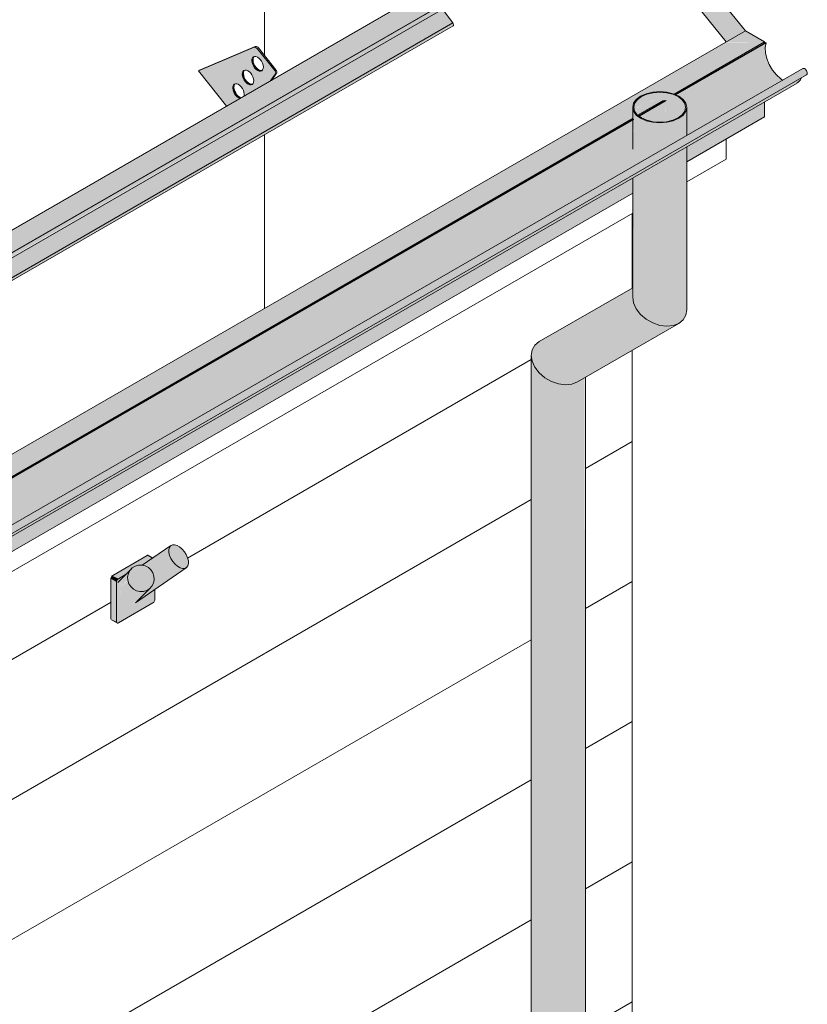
# Model space of a CAD drawing. Header units: centimetres. Extents: x 158 to 3412, y -108 to 53714.
# Tile 31 of 32: x 3219 to 3365, y 53150 to 53332. Entities that reach past the tile are written whole.
import ezdxf

# ---------------------------------------------------------------- set-up
doc = ezdxf.new("R2010")
doc.units = ezdxf.units.CM
for name, color, linetype, lineweight in [('A-GENM', 7, 'Continuous', 5), ('A-ROOF', 7, 'Continuous', 5), ('A-ROOF-OTLN', 7, 'Continuous', 5), ('A-ROOF-PATT', 7, 'Continuous', 5), ('A-WALL', 7, 'Continuous', 50), ('A-WALL-PATT', 7, 'Continuous', 5), ('P-PIPE', 7, 'Continuous', 5)]:
    doc.layers.add(name, color=color, linetype=linetype, lineweight=lineweight)

# ---------------------------------------------------------------- blocks, each defined once
blk = doc.blocks.new('Uchwyt na flagę - Typ 1-9009511-_3D_ Kopia 1 Kopia 1 Kopia 1')
at = {"layer": 'A-GENM', "true_color": 0x7f7f7f}
for points in [[(-797.79, 53228.92), (-793.9, 53231.6), (-794.67, 53232.64), (-795.06, 53233.78), (-795.01, 53234.52), (-794.96, 53234.7), (-795.01, 53234.82), (-799.88, 53231.37), (-799.01, 53231.05), (-798.57, 53230.7), (-798.18, 53230.22), (-797.9, 53229.62), (-797.8, 53229.16)], [(-792.51, 53230.8), (-791.87, 53230.93), (-791.77, 53230.99), (-791.55, 53231.29), (-791.45, 53232.09), (-791.55, 53232.6), (-791.84, 53233.35), (-792.61, 53234.39), (-793.55, 53235.06), (-794.32, 53235.18), (-794.41, 53235.17), (-794.74, 53235.01), (-795.01, 53234.52), (-795.07, 53234.28), (-794.96, 53233.39), (-794.67, 53232.64), (-793.9, 53231.6), (-792.96, 53230.93), (-792.57, 53230.82)], [(-804.38, 53228.9), (-802.86, 53229.86), (-801.76, 53230.93), (-801.29, 53231.22), (-800.37, 53231.41), (-799.87, 53231.51), (-798.55, 53232.37), (-798.15, 53232.65), (-799.07, 53233.19), (-805.44, 53229.51), (-804.73, 53229.11)], [(-798.15, 53232.65), (-798.03, 53232.73), (-799, 53233.22), (-798.98, 53233.14), (-798.73, 53232.99)], [(-804.15, 53227.09), (-802.65, 53228.74), (-802.59, 53229.66), (-802.48, 53230), (-802.26, 53230.43), (-803.88, 53228.53), (-804.13, 53227.3)], [(-800.41, 53226.53), (-799.48, 53226.63), (-799.14, 53226.74), (-798.62, 53227.05), (-798.13, 53227.65), (-797.83, 53228.43), (-797.79, 53228.92), (-797.9, 53229.62), (-798.21, 53230.27), (-798.65, 53230.77), (-799.25, 53231.17), (-799.81, 53231.36), (-800.37, 53231.41), (-800.85, 53231.35), (-801.32, 53231.21), (-801.84, 53230.88), (-802.26, 53230.43), (-802.62, 53229.51), (-802.68, 53229.24), (-802.52, 53228.22), (-802.26, 53227.7), (-801.76, 53227.13), (-801.33, 53226.84), (-801.03, 53226.68), (-800.47, 53226.54)], [(-801.19, 53224.53), (-799.77, 53225.46), (-792.1, 53230.82), (-792.51, 53230.8), (-792.96, 53230.93), (-793.9, 53231.6), (-797.79, 53228.92), (-797.83, 53228.43), (-797.96, 53227.98), (-798.2, 53227.52), (-800.56, 53225.12), (-801.01, 53224.67)], [(-804.73, 53220.94), (-804.73, 53228.29), (-805.79, 53228.9), (-805.79, 53221.55)], [(-804.73, 53228.29), (-804.63, 53228.64), (-804.47, 53228.95), (-805.53, 53229.45), (-805.78, 53229.01), (-805.69, 53228.84), (-804.75, 53228.3)], [(-804.38, 53220.74), (-797.96, 53224.5), (-797.66, 53225.12), (-797.66, 53226.92), (-801.67, 53224.28), (-802.28, 53224.24), (-802.92, 53224.47), (-803.36, 53224.84), (-803.69, 53225.31), (-804, 53226.08), (-804.13, 53226.83), (-804.12, 53227.43), (-804.04, 53227.98), (-803.63, 53228.99), (-803.45, 53229.24), (-803.36, 53229.49), (-804.38, 53228.9), (-804.73, 53228.29), (-804.73, 53220.94)], [(-802.11, 53224.2), (-801.3, 53224.47), (-800.95, 53224.73), (-798.62, 53227.05), (-799.48, 53226.63), (-800.21, 53226.53), (-800.47, 53226.54), (-801.33, 53226.84), (-801.84, 53227.2), (-802.33, 53227.8), (-802.52, 53228.22), (-802.71, 53228.53), (-804.15, 53227.09), (-803.94, 53225.86), (-803.63, 53225.19), (-803.25, 53224.72), (-802.92, 53224.47), (-802.45, 53224.27), (-802.15, 53224.21)], [(-804.68, 53220.76), (-804.73, 53220.94), (-805.78, 53221.45), (-805.74, 53221.38), (-804.72, 53220.78)]]:
    blk.add_hatch(color=8, dxfattribs=at).paths.add_polyline_path(points)
at = {"layer": 'A-GENM'}
for p, q in [((-794.68, 53235.05), (-800, 53231.38)), ((-805.44, 53229.51), (-799.07, 53233.19)), ((-799.5, 53231.72), (-799.97, 53231.44)), ((-798.01, 53232.75), (-798.82, 53233.21)), ((-801.99, 53230.74), (-804.51, 53228.22)), ((-801.22, 53224.46), (-791.84, 53230.94)), ((-805.79, 53221.55), (-805.79, 53228.9)), ((-804.73, 53228.29), (-804.73, 53220.94)), ((-803.07, 53229.66), (-804.38, 53228.9)), ((-800.97, 53224.69), (-798.46, 53227.2)), ((-797.66, 53225.02), (-797.66, 53226.95)), ((-804.38, 53220.74), (-798.01, 53224.41)), ((-805.69, 53221.32), (-804.63, 53220.71))]:
    blk.add_line(p, q, dxfattribs=at)
for points in [[(-792.61, 53234.39, 0), (-793.07, 53234.78, 0), (-793.55, 53235.06, 0), (-794.01, 53235.19, 0), (-794.41, 53235.17, 0), (-794.74, 53235.01, 0), (-794.96, 53234.7, 0), (-795.07, 53234.28, 0), (-795.06, 53233.78, 0), (-794.92, 53233.22, 0), (-794.67, 53232.64, 0), (-794.32, 53232.09, 0), (-793.9, 53231.6, 0)], [(-793.9, 53231.6, 0), (-793.44, 53231.21, 0), (-792.96, 53230.93, 0), (-792.51, 53230.8, 0), (-792.1, 53230.82, 0), (-791.77, 53230.99, 0), (-791.55, 53231.29, 0), (-791.44, 53231.71, 0), (-791.45, 53232.21, 0), (-791.59, 53232.77, 0), (-791.84, 53233.35, 0), (-792.19, 53233.9, 0), (-792.61, 53234.39, 0)], [(-799.07, 53233.19, 0), (-798.98, 53233.23, 0), (-798.9, 53233.24, 0)], [(-797.81, 53229.35, 0), (-798.01, 53229.96, 0), (-798.36, 53230.51, 0), (-798.84, 53230.95, 0), (-799.42, 53231.26, 0), (-800.04, 53231.41, 0), (-800.68, 53231.4, 0), (-801.29, 53231.22, 0), (-801.83, 53230.89, 0), (-802.26, 53230.43, 0), (-802.55, 53229.86, 0), (-802.68, 53229.24, 0), (-802.64, 53228.6, 0)], [(-805.79, 53228.9, 0), (-805.78, 53229.01, 0), (-805.74, 53229.13, 0), (-805.69, 53229.25, 0), (-805.61, 53229.36, 0), (-805.53, 53229.45, 0), (-805.44, 53229.51, 0)], [(-804.38, 53228.9, 0), (-804.47, 53228.84, 0), (-804.55, 53228.75, 0), (-804.63, 53228.64, 0), (-804.68, 53228.52, 0), (-804.72, 53228.4, 0), (-804.73, 53228.29, 0)], [(-802.64, 53228.6, 0), (-802.44, 53227.98, 0), (-802.09, 53227.43, 0), (-801.61, 53226.99, 0), (-801.04, 53226.68, 0), (-800.41, 53226.53, 0), (-799.77, 53226.54, 0), (-799.16, 53226.72, 0), (-798.62, 53227.05, 0), (-798.2, 53227.52, 0), (-797.91, 53228.08, 0), (-797.78, 53228.7, 0), (-797.81, 53229.35, 0)], [(-798.01, 53224.41, 0), (-797.92, 53224.48, 0), (-797.84, 53224.57, 0), (-797.76, 53224.68, 0), (-797.71, 53224.79, 0), (-797.67, 53224.91, 0), (-797.66, 53225.02, 0)], [(-805.74, 53221.38, 0), (-805.78, 53221.45, 0), (-805.79, 53221.55, 0)], [(-804.73, 53220.94, 0), (-804.72, 53220.84, 0), (-804.68, 53220.76, 0), (-804.63, 53220.71, 0), (-804.55, 53220.69, 0), (-804.47, 53220.7, 0), (-804.38, 53220.74, 0)]]:
    blk.add_polyline3d(points, dxfattribs=at)
blk = doc.blocks.new('ARu Rura spustowa okrągła ___FK_04_0 - Na ziemię _φ10_-9218120-_3D_ Kopia 1 Kopia 1 Kopia 1')
at = {"layer": 'P-PIPE', "true_color": 0x383e42}
h = blk.add_hatch(color=250, dxfattribs=at)
h.paths.add_polyline_path([(-704.26, 53313.25), (-702.25, 53313.52), (-701.76, 53313.64), (-700.73, 53314.1), (-699.73, 53314.97), (-699.37, 53315.65), (-699.26, 53316.14), (-699.46, 53316.93), (-700.1, 53317.71), (-701.15, 53318.37), (-702.26, 53318.76), (-703.02, 53318.93), (-704.26, 53319.03), (-706.2, 53318.77), (-707.19, 53318.45), (-708.12, 53317.93), (-708.63, 53317.53), (-709.09, 53316.89), (-709.22, 53315.95), (-708.95, 53315.19), (-708.32, 53314.5), (-707.57, 53314), (-706.2, 53313.51), (-704.92, 53313.3)])
h.paths.add_polyline_path([(-704.26, 53313.37), (-706.2, 53313.63), (-706.76, 53313.78), (-708.06, 53314.48), (-708.59, 53315), (-708.95, 53315.67), (-709.06, 53316.14), (-708.9, 53316.86), (-708.42, 53317.53), (-707.65, 53318.1), (-706.2, 53318.65), (-705.5, 53318.82), (-704.26, 53318.91), (-703.02, 53318.82), (-701.39, 53318.33), (-700.7, 53317.97), (-699.93, 53317.28), (-699.62, 53316.86), (-699.46, 53316.14), (-699.65, 53315.39), (-700.18, 53314.7), (-701.05, 53314.1), (-702.32, 53313.63), (-703.02, 53313.46), (-704.26, 53313.37)])
for points in [[(-708.89, 53315.41), (-708.39, 53316.1), (-707.65, 53316.65), (-707.65, 53318.1), (-708.59, 53317.28), (-708.9, 53316.86), (-709.04, 53316.03), (-708.9, 53315.42)], [(-702.32, 53313.63), (-701.76, 53313.78), (-700.73, 53314.29), (-699.93, 53315), (-699.62, 53315.42), (-699.46, 53316.14), (-699.65, 53316.89), (-700.18, 53317.58), (-701.05, 53318.18), (-702.28, 53318.64), (-703.02, 53318.82), (-704.26, 53318.91), (-706.2, 53318.65), (-706.76, 53318.5), (-707.65, 53318.1), (-707.65, 53316.65), (-706.2, 53317.2), (-705.5, 53317.36), (-703.6, 53317.41), (-703.6, 53317.22), (-703.32, 53317.39), (-703.07, 53317.34), (-703.35, 53316.44), (-703.15, 53315.2), (-702.33, 53313.64)], [(-721.72, 53264.78), (-720.38, 53264.95), (-718.85, 53265.66), (-701.33, 53275.89), (-702.18, 53275.69), (-703.25, 53275.64), (-704.44, 53275.84), (-705.65, 53276.28), (-706.8, 53276.96), (-707.8, 53277.82), (-708.59, 53278.85), (-709.09, 53279.96), (-709.26, 53281.78), (-709.38, 53282.68), (-726.54, 53272.77), (-727.34, 53272.11), (-727.84, 53271.25), (-728.01, 53270.23), (-727.84, 53269.13), (-727.34, 53268.03), (-726.54, 53266.99), (-725.37, 53266.02), (-724.2, 53265.37), (-722.96, 53264.95), (-721.72, 53264.78)], [(-727.84, 53075.98), (-726.7, 53076.15), (-725.51, 53076.5), (-723.01, 53077.46), (-719.87, 53078.97), (-719.47, 53079.19), (-719.47, 53265.3), (-720.51, 53264.9), (-721.72, 53264.78), (-723.01, 53264.95), (-724.3, 53265.4), (-725.51, 53266.1), (-726.7, 53267.19), (-727.34, 53268.03), (-727.84, 53269.17), (-728.01, 53270.23), (-728.01, 53076.1), (-727.88, 53076)], [(-719.47, 53079.19), (-718.13, 53080.16), (-718.01, 53080.38), (-718.13, 53266.08), (-719.47, 53265.3), (-719.47, 53079.46)]]:
    blk.add_hatch(color=250, dxfattribs=at).paths.add_polyline_path(points)
h = blk.add_hatch(color=250, dxfattribs=at)
h.paths.add_polyline_path([(-702.97, 53275.61), (-701.63, 53275.78), (-700.73, 53276.13), (-700.73, 53308), (-709.15, 53303.13), (-709.05, 53279.87), (-708.28, 53278.45), (-707.43, 53277.5), (-706.41, 53276.72), (-705.27, 53276.13), (-703.87, 53275.73), (-703.11, 53275.63)])
h.paths.add_polyline_path([(-706.17, 53306.93), (-700.73, 53310.08), (-700.73, 53314.1), (-702.33, 53313.5), (-702.97, 53313.35), (-704.97, 53313.31), (-706.2, 53313.51), (-706.76, 53313.64), (-708.2, 53314.4), (-708.73, 53314.9), (-709.12, 53315.54), (-709.26, 53315.94), (-709.15, 53314.02), (-709.09, 53313.94), (-709.06, 53313.9), (-709.12, 53313.11), (-708.99, 53310.96), (-708.59, 53309.31), (-707.8, 53307.93), (-707.61, 53307.73), (-706.68, 53307.07), (-706.2, 53306.94)])
h = blk.add_hatch(color=250, dxfattribs=at)
h.paths.add_polyline_path([(-700.73, 53276.13), (-699.86, 53276.91), (-699.42, 53277.74), (-699.26, 53279.33), (-699.37, 53308.78), (-700.73, 53308), (-700.73, 53276.39)])
h.paths.add_polyline_path([(-700.73, 53310.08), (-699.26, 53310.92), (-699.37, 53315.65), (-699.43, 53315.39), (-699.93, 53314.7), (-700.73, 53314.1), (-700.73, 53310.51)])
at = {"layer": 'P-PIPE'}
for p, q in [((-709.26, 53316.14), (-709.26, 53308.4)), ((-699.26, 53310.92), (-699.26, 53316.14)), ((-699.26, 53278.66), (-699.26, 53308.8)), ((-709.26, 53303.08), (-709.26, 53281.06)), ((-709.25, 53282.75), (-726.54, 53272.77)), ((-719.47, 53265.3), (-700.73, 53276.13)), ((-728.01, 53270.23), (-728.01, 53076.1)), ((-718.01, 53080.35), (-718.01, 53266.17))]:
    blk.add_line(p, q, dxfattribs=at)
for points in [[(-707.8, 53318.18, 0), (-708.59, 53317.58, 0), (-709.09, 53316.89, 0), (-709.26, 53316.14, 0), (-709.09, 53315.39, 0), (-708.59, 53314.7, 0), (-707.8, 53314.1, 0), (-706.76, 53313.64, 0), (-705.55, 53313.35, 0), (-704.26, 53313.25, 0), (-702.97, 53313.35, 0), (-701.76, 53313.64, 0), (-700.73, 53314.1, 0)], [(-700.87, 53314.18, 0), (-701.86, 53313.74, 0), (-703.02, 53313.46, 0), (-704.26, 53313.37, 0), (-705.5, 53313.46, 0), (-706.66, 53313.74, 0), (-707.65, 53314.18, 0), (-708.42, 53314.75, 0), (-708.9, 53315.42, 0), (-709.06, 53316.14, 0), (-708.9, 53316.86, 0), (-708.42, 53317.53, 0), (-707.65, 53318.1, 0)], [(-700.73, 53314.1, 0), (-699.93, 53314.7, 0), (-699.43, 53315.39, 0), (-699.26, 53316.14, 0), (-699.43, 53316.89, 0), (-699.93, 53317.58, 0), (-700.73, 53318.18, 0), (-701.76, 53318.64, 0), (-702.97, 53318.93, 0), (-704.26, 53319.03, 0), (-705.55, 53318.93, 0), (-706.76, 53318.64, 0), (-707.8, 53318.18, 0)], [(-707.65, 53318.1, 0), (-706.66, 53318.54, 0), (-705.5, 53318.82, 0), (-704.26, 53318.91, 0), (-703.02, 53318.82, 0), (-701.86, 53318.54, 0), (-700.87, 53318.1, 0), (-700.1, 53317.53, 0), (-699.62, 53316.86, 0), (-699.46, 53316.14, 0), (-699.62, 53315.42, 0), (-700.1, 53314.75, 0), (-700.87, 53314.18, 0)], [(-709.26, 53281.06, 0), (-709.09, 53279.96, 0), (-708.59, 53278.85, 0), (-707.8, 53277.82, 0), (-706.76, 53276.92, 0), (-705.55, 53276.23, 0), (-704.26, 53275.78, 0), (-702.97, 53275.61, 0), (-701.76, 53275.73, 0), (-700.73, 53276.13, 0)], [(-700.73, 53276.13, 0), (-699.93, 53276.78, 0), (-699.43, 53277.65, 0), (-699.26, 53278.66, 0)], [(-726.54, 53272.77, 0), (-727.34, 53272.11, 0), (-727.84, 53271.25, 0), (-728.01, 53270.23, 0), (-727.84, 53269.13, 0), (-727.34, 53268.03, 0), (-726.54, 53266.99, 0), (-725.51, 53266.1, 0), (-724.3, 53265.4, 0), (-723.01, 53264.95, 0), (-721.72, 53264.78, 0), (-720.51, 53264.9, 0), (-719.47, 53265.3, 0)]]:
    blk.add_polyline3d(points, dxfattribs=at)
blk = doc.blocks.new('Construction_Roof-Accessories_Lindab_KOTEGL - Construction_Roof-Accessories_Lindab_KOTEGL-V18-_3D_ Kopia 1 Kopia 1 Kopia 1')
at = {"layer": 'A-GENM', "true_color": 0x383e42}
h = blk.add_hatch(color=250, dxfattribs=at)
h.paths.add_polyline_path([(-784.36, 53316.35), (-781.88, 53317.78), (-782.42, 53318.08), (-782.9, 53318.65), (-783.19, 53319.36), (-783.19, 53320.06), (-782.95, 53320.41), (-782.49, 53320.48), (-781.94, 53320.19), (-781.45, 53319.61), (-781.15, 53318.76), (-781.09, 53318.24), (-776.25, 53321.03), (-775.37, 53322.44), (-775.48, 53322.95), (-778.71, 53326.98), (-779.29, 53327.25), (-789.58, 53322.86), (-786.77, 53319.36)])
h.paths.add_polyline_path([(-779.85, 53320.28), (-780.38, 53320.4), (-780.91, 53320.85), (-781.35, 53321.63), (-781.47, 53322.22), (-781.32, 53322.8), (-780.97, 53323.01), (-780.45, 53322.89), (-779.91, 53322.44), (-779.48, 53321.66), (-779.35, 53321.08), (-779.48, 53320.53), (-779.64, 53320.36)])
h.paths.add_polyline_path([(-778.08, 53322.8), (-778.61, 53322.91), (-779.14, 53323.37), (-779.54, 53324.03), (-779.7, 53324.73), (-779.58, 53325.28), (-779.2, 53325.52), (-778.68, 53325.4), (-778.14, 53324.95), (-777.74, 53324.29), (-777.58, 53323.59), (-777.74, 53323.01), (-778.05, 53322.81)])
for points in [[(-775.48, 53322.95), (-775.26, 53323.08), (-778.5, 53327.11), (-778.71, 53326.98), (-777.17, 53325.06)], [(-779.14, 53323.37), (-778.98, 53323.56), (-779.37, 53324.27), (-779.49, 53324.85), (-779.58, 53325.09), (-779.68, 53325.03), (-779.66, 53324.39), (-779.29, 53323.57), (-779.15, 53323.38)], [(-778.33, 53322.81), (-778.18, 53322.95), (-778.73, 53323.29), (-778.93, 53323.49), (-779.14, 53323.37), (-778.61, 53322.91), (-778.39, 53322.83)], [(-780.91, 53320.85), (-780.75, 53321.05), (-781.14, 53321.75), (-781.25, 53322.44), (-781.35, 53322.58), (-781.44, 53322.52), (-781.43, 53321.88), (-781.1, 53321.12), (-780.92, 53320.87)], [(-780.1, 53320.3), (-779.89, 53320.42), (-780.44, 53320.71), (-780.7, 53320.98), (-780.91, 53320.85), (-780.28, 53320.36), (-780.16, 53320.32)], [(-776.25, 53321.03), (-776.04, 53321.16), (-775.35, 53322.32)], [(-782.68, 53318.34), (-782.47, 53318.46), (-782.9, 53319.24), (-783.03, 53319.82), (-783.11, 53320.06), (-783.21, 53319.98), (-783.19, 53319.36), (-782.87, 53318.6), (-782.69, 53318.36)], [(-781.88, 53317.78), (-781.79, 53317.95), (-782.21, 53318.2), (-782.47, 53318.46), (-782.68, 53318.34), (-782.04, 53317.85), (-781.93, 53317.8)]]:
    blk.add_hatch(color=250, dxfattribs=at).paths.add_polyline_path(points)
at = {"layer": 'A-GENM', "color": 250, "true_color": 0x2a2a2a}
for p, q in [((-779.29, 53327.25), (-789.58, 53322.86)), ((-789.37, 53322.98), (-779.07, 53327.37)), ((-775.48, 53322.95), (-778.71, 53326.98)), ((-778.5, 53327.11), (-775.26, 53323.08)), ((-789.37, 53322.98), (-789.58, 53322.86)), ((-789.58, 53322.86), (-784.31, 53316.3)), ((-776.29, 53320.98), (-775.35, 53322.32)), ((-775.13, 53322.44), (-776.08, 53321.1))]:
    blk.add_line(p, q, dxfattribs=at)
for points in [[(-778.71, 53326.98, 0), (-778.83, 53327.1, 0), (-778.95, 53327.2, 0), (-779.07, 53327.25, 0), (-779.18, 53327.27, 0), (-779.29, 53327.25, 0)], [(-779.07, 53327.37, 0), (-778.97, 53327.39, 0), (-778.86, 53327.37, 0), (-778.74, 53327.32, 0), (-778.61, 53327.23, 0), (-778.5, 53327.11, 0)], [(-779.14, 53323.37, 0), (-779.37, 53323.68, 0), (-779.54, 53324.03, 0), (-779.66, 53324.39, 0), (-779.7, 53324.73, 0), (-779.68, 53325.03, 0), (-779.58, 53325.28, 0), (-779.42, 53325.44, 0), (-779.2, 53325.52, 0), (-778.95, 53325.51, 0), (-778.68, 53325.4, 0), (-778.4, 53325.21, 0), (-778.14, 53324.95, 0)], [(-779.37, 53325.4, 0), (-779.46, 53325.15, 0), (-779.49, 53324.85, 0), (-779.45, 53324.51, 0), (-779.33, 53324.15, 0), (-779.15, 53323.8, 0), (-778.93, 53323.49, 0)], [(-778.14, 53324.95, 0), (-777.92, 53324.64, 0), (-777.74, 53324.29, 0), (-777.63, 53323.93, 0), (-777.58, 53323.59, 0), (-777.61, 53323.29, 0), (-777.71, 53323.04, 0), (-777.87, 53322.88, 0), (-778.08, 53322.8, 0), (-778.33, 53322.81, 0), (-778.61, 53322.91, 0), (-778.88, 53323.1, 0), (-779.14, 53323.37, 0)], [(-780.91, 53320.85, 0), (-781.14, 53321.17, 0), (-781.31, 53321.52, 0), (-781.43, 53321.88, 0), (-781.47, 53322.22, 0), (-781.44, 53322.52, 0), (-781.35, 53322.76, 0), (-781.19, 53322.93, 0), (-780.97, 53323.01, 0), (-780.72, 53323, 0), (-780.45, 53322.89, 0), (-780.17, 53322.7, 0), (-779.91, 53322.44, 0)], [(-781.14, 53322.89, 0), (-781.23, 53322.64, 0), (-781.26, 53322.34, 0), (-781.21, 53322, 0), (-781.1, 53321.64, 0), (-780.92, 53321.29, 0), (-780.7, 53320.98, 0)], [(-778.93, 53323.49, 0), (-778.67, 53323.23, 0), (-778.39, 53323.04, 0), (-778.12, 53322.93, 0), (-777.87, 53322.92, 0)], [(-775.35, 53322.32, 0), (-775.31, 53322.4, 0), (-775.3, 53322.5, 0), (-775.31, 53322.61, 0), (-775.35, 53322.73, 0), (-775.4, 53322.85, 0), (-775.48, 53322.95, 0)], [(-775.26, 53323.08, 0), (-775.19, 53322.97, 0), (-775.13, 53322.85, 0), (-775.1, 53322.73, 0), (-775.09, 53322.62, 0), (-775.1, 53322.52, 0), (-775.13, 53322.44, 0)], [(-779.91, 53322.44, 0), (-779.69, 53322.12, 0), (-779.51, 53321.78, 0), (-779.4, 53321.42, 0), (-779.35, 53321.08, 0), (-779.38, 53320.77, 0), (-779.48, 53320.53, 0), (-779.64, 53320.36, 0), (-779.85, 53320.28, 0), (-780.1, 53320.3, 0), (-780.38, 53320.4, 0), (-780.65, 53320.59, 0), (-780.91, 53320.85, 0)], [(-780.7, 53320.98, 0), (-780.44, 53320.71, 0), (-780.16, 53320.52, 0), (-779.89, 53320.42, 0), (-779.64, 53320.41, 0)], [(-782.68, 53318.34, 0), (-782.9, 53318.65, 0), (-783.08, 53319, 0), (-783.19, 53319.36, 0), (-783.24, 53319.7, 0), (-783.21, 53320, 0), (-783.11, 53320.25, 0), (-782.95, 53320.41, 0), (-782.74, 53320.49, 0), (-782.49, 53320.48, 0), (-782.21, 53320.38, 0), (-781.94, 53320.19, 0), (-781.68, 53319.92, 0)], [(-782.9, 53320.37, 0), (-783, 53320.13, 0), (-783.03, 53319.82, 0), (-782.98, 53319.48, 0), (-782.87, 53319.13, 0), (-782.69, 53318.78, 0), (-782.47, 53318.46, 0)], [(-781.68, 53319.92, 0), (-781.45, 53319.61, 0), (-781.28, 53319.26, 0), (-781.16, 53318.9, 0), (-781.12, 53318.56, 0), (-781.15, 53318.26, 0)], [(-781.87, 53317.78, 0), (-782.14, 53317.89, 0), (-782.42, 53318.08, 0), (-782.68, 53318.34, 0)], [(-782.47, 53318.46, 0), (-782.21, 53318.2, 0), (-781.93, 53318.01, 0), (-781.66, 53317.9, 0)]]:
    blk.add_polyline3d(points, dxfattribs=at)
blk = doc.blocks.new('Construction_Roof-Accessories_Lindab_SNO_KOTEGL - Construction_Roof-Accessories_Lindab_SNO-V19-_3D_ Kopia 1 Kopia 1 Kopia 1')
at = {"layer": 'A-GENM', "true_color": 0x383e42}
for points in [[(-881.89, 53259.85), (-740.55, 53341.57), (-740.73, 53341.54), (-881.93, 53259.89), (-881.92, 53259.88)], [(-878.9, 53257.02), (-878.87, 53257.11), (-878.87, 53257.62), (-738.14, 53338.87), (-740.47, 53341.5), (-881.87, 53259.83), (-879.57, 53257.22), (-878.98, 53257.49), (-878.92, 53257.14)], [(-878.84, 53256.91), (-737.42, 53338.55), (-737.52, 53339.16), (-878.94, 53257.49), (-878.86, 53257.04)], [(-878.92, 53256.64), (-737.42, 53338.39), (-737.52, 53338.5), (-878.84, 53256.78), (-878.91, 53256.65)], [(-883.95, 53250.08), (-742.53, 53331.73), (-744.41, 53334.3), (-878.83, 53256.82), (-878.92, 53256.65), (-879.25, 53256.44), (-885.83, 53252.65), (-883.99, 53250.13)], [(-883.91, 53249.54), (-742.4, 53331.37), (-742.55, 53331.72), (-883.9, 53249.99), (-883.85, 53249.62), (-883.9, 53249.54)], [(-878.87, 53256.8), (-878.84, 53256.93), (-878.87, 53256.81)], [(-883.86, 53249.74), (-883.84, 53249.82), (-883.86, 53249.76)]]:
    blk.add_hatch(color=250, dxfattribs=at).paths.add_polyline_path(points)
h = blk.add_hatch(color=250, dxfattribs=at)
h.paths.add_polyline_path([(-883.98, 53250.05), (-884.01, 53250.16), (-883.99, 53250.06)])
h.paths.add_polyline_path([(-879.6, 53257.2), (-879.57, 53257.22), (-879.69, 53257.31)])
at = {"layer": 'A-GENM', "color": 250, "true_color": 0x2a2a2a}
for p, q in [((-740.67, 53341.58), (-882.09, 53259.93)), ((-740.47, 53341.5), (-738.14, 53338.87)), ((-879.03, 53257.53), (-737.6, 53339.18)), ((-878.94, 53257.51), (-737.52, 53339.16)), ((-737.6, 53339.18), (-737.52, 53339.16)), ((-737.52, 53339.16), (-737.42, 53338.55)), ((-878.92, 53256.64), (-737.5, 53338.29)), ((-744.42, 53334.31), (-742.53, 53331.73)), ((-883.95, 53250.08), (-742.53, 53331.73)), ((-883.91, 53249.53), (-742.49, 53331.18)), ((-879.57, 53257.22), (-881.89, 53259.85)), ((-878.94, 53257.51), (-879.03, 53257.53)), ((-878.84, 53256.91), (-878.94, 53257.51)), ((-883.95, 53250.08), (-885.84, 53252.66))]:
    blk.add_line(p, q, dxfattribs=at)
for points in [[(-740.67, 53341.58, 0), (-740.64, 53341.59, 0), (-740.6, 53341.59, 0), (-740.55, 53341.57, 0), (-740.51, 53341.54, 0), (-740.47, 53341.5, 0)], [(-737.42, 53338.55, 0), (-737.41, 53338.47, 0), (-737.42, 53338.39, 0), (-737.45, 53338.33, 0), (-737.5, 53338.29, 0), (-737.5, 53338.29, 0)], [(-742.53, 53331.73, 0), (-742.48, 53331.64, 0), (-742.44, 53331.55, 0), (-742.41, 53331.45, 0), (-742.4, 53331.37, 0), (-742.41, 53331.29, 0), (-742.44, 53331.23, 0), (-742.49, 53331.19, 0), (-742.49, 53331.18, 0)], [(-881.89, 53259.85, 0), (-881.93, 53259.89, 0), (-881.98, 53259.92, 0), (-882.02, 53259.94, 0), (-882.06, 53259.94, 0), (-882.09, 53259.93, 0)], [(-878.92, 53256.64, 0), (-878.87, 53256.68, 0), (-878.84, 53256.74, 0), (-878.83, 53256.82, 0), (-878.84, 53256.91, 0)], [(-883.91, 53249.54, 0), (-883.86, 53249.58, 0), (-883.84, 53249.64, 0), (-883.83, 53249.72, 0), (-883.83, 53249.8, 0), (-883.86, 53249.9, 0), (-883.9, 53249.99, 0), (-883.95, 53250.08, 0)]]:
    blk.add_polyline3d(points, dxfattribs=at)

msp = doc.modelspace()

# ---------------------------------------------------------------- hatches: boundary and pattern name
at = {"layer": 'A-ROOF-OTLN', "true_color": 0x383e42}
h = msp.add_hatch(color=250, dxfattribs=at)
h.paths.add_polyline_path([(2555.46, 52865.08), (3332.82, 53313.94), (3332.76, 53314.02), (2555.31, 52865.16)])
h.paths.add_polyline_path([(3333.86, 53314.48), (3338.85, 53317.37), (3338.6, 53317.39), (3333.73, 53314.58)])
h.paths.add_polyline_path([(3340.66, 53318.41), (3357.34, 53328.04), (3357.2, 53328.13), (3340.5, 53318.49)])
h = msp.add_hatch(color=250, dxfattribs=at)
h.paths.add_polyline_path([(2560.56, 52857.63), (2561.3, 52858), (2561.8, 52858.7), (2561.99, 52859.16), (2562.12, 52860.01), (2562.24, 52860.06), (2562.45, 52860.25), (2562.45, 52860.36), (2562.45, 52860.47), (2576.48, 52868.57), (2576.19, 52868.84), (2575.73, 52869.77), (2575.57, 52871.71), (2575.64, 52873.47), (2575.77, 52873.95), (2576.41, 52874.73), (2577.43, 52875.38), (2578.37, 52875.73), (2579.57, 52875.97), (2580.57, 52876.04), (2582.57, 52875.78), (2583.43, 52875.5), (2584.26, 52875.08), (2584.94, 52874.54), (2585.57, 52873.82), (3335.71, 53306.94), (3335.15, 53307.11), (3334.12, 53307.93), (3333.32, 53309.31), (3332.92, 53310.99), (3332.81, 53312.13), (3332.82, 53313.89), (2555.46, 52865.08), (2555.31, 52863.85), (2555.48, 52862.64), (2555.61, 52862.12), (2556.07, 52861.01), (2556.94, 52859.67), (2557.5, 52859.02), (2558.15, 52858.42), (2559.02, 52857.9), (2559.87, 52857.64)])
h.paths.add_polyline_path([(2579.73, 52870.45), (2583.24, 52872.48), (2580.57, 52873.66), (2580.28, 52873.72), (2579.33, 52874.12), (2578.7, 52874.17), (2578.17, 52874.34), (2577.17, 52874.12), (2576.41, 52873.33), (2576.01, 52872.33), (2576.65, 52871.59), (2577.43, 52871.08), (2578.59, 52870.66), (2579.33, 52870.48)])
h.paths.add_polyline_path([(3342.65, 53310.92), (3360.3, 53321.23), (3360.03, 53321.39), (3358.86, 53322.58), (3358.32, 53323.34), (3357.91, 53324.05), (3357.34, 53325.69), (3357.22, 53326.2), (3357.22, 53327.42), (3357.22, 53327.98), (3340.76, 53318.37), (3341.36, 53318.05), (3342.08, 53317.45), (3342.54, 53316.63), (3342.65, 53316.14), (3342.65, 53311.36)])
h.paths.add_polyline_path([(3337.65, 53313.37), (3339.59, 53313.63), (3338.91, 53314.9), (3338.64, 53315.49), (3338.57, 53316.46), (3338.85, 53317.37), (3333.86, 53314.48), (3334.48, 53314.08), (3335.71, 53313.63), (3337.12, 53313.41), (3337.17, 53313.41)])
msp.add_hatch(color=250, dxfattribs=at).paths.add_polyline_path([(2562.92, 52859.14), (3364.93, 53322.29), (3364.88, 53322.75), (3364.59, 53323.18), (3364.21, 53323.34), (3363.67, 53323.06), (2562.45, 52860.36), (2562.82, 52860.09), (2563.05, 52859.61), (2563, 52859.21)])
h = msp.add_hatch(color=250, dxfattribs=at)
h.paths.add_polyline_path([(2561.3, 52857.73), (2579.95, 52868.5), (2581.22, 52869.7), (2563.05, 52859.33), (2563, 52859.41), (2562.63, 52859.31), (2562.67, 52859.39), (2563.05, 52859.61), (2562.79, 52860.12), (2562.62, 52860.17), (2562.22, 52859.95), (2562.09, 52858.96), (2561.62, 52858.06), (2561.47, 52857.91)])
h.paths.add_polyline_path([(2583.31, 52870.91), (2584.26, 52871.43), (2583.67, 52871.12)])
h.paths.add_polyline_path([(2585.57, 52871.74), (3363.34, 53320.86), (3363.68, 53321.23), (3363.81, 53321.53), (2585.48, 52872.16), (2585.57, 52871.91)])
at = {"layer": 'A-ROOF-PATT', "true_color": 0xc7ae96}
for points in [[(3349.96, 53328.22), (3353.5, 53330.26), (3044.74, 53714.36), (3041.21, 53712.32), (3349.37, 53328.96)], [(3353.5, 53328.22), (3357.03, 53328.22), (3353.5, 53330.26), (3349.96, 53328.22)]]:
    msp.add_hatch(color=253, dxfattribs=at).paths.add_polyline_path(points)
at = {"layer": 'A-ROOF-PATT'}
h = msp.add_hatch(dxfattribs=at)
h.set_pattern_fill('FP_6', color=256, style=0, pattern_type=2)
h.set_pattern_definition([(90, (-5491.04, 51332.19), (-112.25, 22.813), [])])
h.paths.add_polyline_path([(2555.15, 52869.34), (3349.96, 53328.22), (3056.65, 53693.1), (2261.84, 53234.22), (2552.29, 52872.89)])
h.paths.add_polyline_path([(2592.28, 52922.92), (2592.24, 52923.03), (2592.13, 52923.01), (2591.68, 52923.1), (2592.13, 52923.49), (2589.76, 52926.94), (2589.79, 52927.18), (2594.15, 52933.2), (2594.3, 52933.42), (2606.98, 52940.75), (2601.76, 52947.25), (2601.97, 52947.37), (2612.14, 52951.6), (2612.66, 52951.4), (2612.84, 52951.5), (2615.99, 52947.42), (2615.88, 52947.27), (2615.99, 52946.71), (2616.11, 52946.69), (2615.3, 52945.55), (2691.83, 52989.74), (2686.61, 52996.24), (2686.82, 52996.36), (2696.99, 53000.59), (2697.51, 53000.39), (2697.69, 53000.49), (2700.85, 52996.41), (2700.73, 52996.26), (2700.85, 52995.7), (2700.96, 52995.68), (2700.15, 52994.54), (2748.41, 53022.4), (2743.18, 53028.9), (2743.39, 53029.02), (2753.56, 53033.25), (2754.08, 53033.05), (2754.26, 53033.15), (2757.42, 53029.07), (2757.3, 53028.92), (2757.42, 53028.36), (2757.53, 53028.34), (2756.72, 53027.2), (2833.26, 53071.39), (2828.03, 53077.89), (2828.24, 53078.01), (2838.41, 53082.24), (2838.93, 53082.03), (2839.11, 53082.14), (2842.27, 53078.06), (2842.15, 53077.91), (2842.27, 53077.35), (2842.38, 53077.33), (2841.57, 53076.19), (2889.83, 53104.05), (2884.6, 53110.55), (2884.84, 53110.69), (2894.98, 53114.9), (2895.5, 53114.69), (2895.68, 53114.8), (2898.84, 53110.72), (2898.72, 53110.57), (2898.84, 53110.01), (2898.95, 53109.99), (2898.14, 53108.85), (2974.68, 53153.04), (2969.45, 53159.54), (2969.66, 53159.66), (2979.83, 53163.89), (2980.36, 53163.68), (2980.53, 53163.79), (2983.69, 53159.71), (2983.58, 53159.56), (2983.69, 53159), (2983.8, 53158.98), (2982.99, 53157.84), (3031.25, 53185.7), (3026.02, 53192.2), (3026.23, 53192.32), (3036.4, 53196.55), (3036.92, 53196.34), (3037.1, 53196.45), (3040.26, 53192.37), (3040.14, 53192.22), (3040.26, 53191.66), (3040.37, 53191.64), (3039.56, 53190.5), (3116.1, 53234.69), (3110.87, 53241.19), (3111.08, 53241.31), (3121.25, 53245.54), (3121.78, 53245.33), (3121.96, 53245.44), (3125.11, 53241.36), (3125, 53241.21), (3125.11, 53240.65), (3125.22, 53240.63), (3124.42, 53239.49), (3159.95, 53259.87), (3159.95, 53260), (3172.7, 53267.36), (3167.48, 53273.87), (3167.69, 53273.99), (3177.86, 53278.22), (3178.38, 53278.01), (3178.59, 53278.08), (3181.71, 53274.04), (3181.6, 53273.89), (3181.71, 53273.33), (3181.83, 53273.31), (3181.02, 53272.17), (3257.56, 53316.35), (3252.33, 53322.86), (3252.54, 53322.98), (3262.71, 53327.21), (3263.23, 53327), (3263.41, 53327.11), (3266.57, 53323.03), (3266.45, 53322.88), (3266.57, 53322.32), (3266.68, 53322.3), (3265.87, 53321.16), (3301.4, 53341.54), (3301.44, 53341.5), (3303.77, 53338.87), (3304.39, 53339.16), (3304.46, 53338.33), (3304.11, 53338.11), (3297.5, 53334.3), (3299.51, 53331.37), (3299.36, 53331.15), (3158.09, 53249.72), (3158, 53249.55), (3157.82, 53249.43), (2592.33, 52922.94)])
h.paths.add_polyline_path([(2609.67, 52942.3), (2610.2, 52942.73), (2610.18, 52943.29), (2609.85, 52944.05), (2609.4, 52944.58), (2608.85, 52944.87), (2608.39, 52944.81), (2608.16, 52944.41), (2608.34, 52944.52), (2608.36, 52943.87), (2608.74, 52943.05), (2609.2, 52942.55), (2609.55, 52942.35)])
h.paths.add_polyline_path([(2611.49, 52944.68), (2611.86, 52944.92), (2611.99, 52945.47), (2611.83, 52946.17), (2611.35, 52946.91), (2610.78, 52947.33), (2610.33, 52947.39), (2609.99, 52947.16), (2609.99, 52946.97), (2610.1, 52946.91), (2610.13, 52946.39), (2610.5, 52945.56), (2610.96, 52945.06), (2611.35, 52944.76), (2611.45, 52944.68)])
h.paths.add_polyline_path([(2613.26, 52947.19), (2613.63, 52947.44), (2613.76, 52947.98), (2613.6, 52948.68), (2613.2, 52949.34), (2612.63, 52949.81), (2612.1, 52949.9), (2611.76, 52949.67), (2611.76, 52949.48), (2611.87, 52949.42), (2611.89, 52948.9), (2612.27, 52948.07), (2612.73, 52947.57), (2613.05, 52947.22), (2613.22, 52947.19)])
h.paths.add_polyline_path([(2694.53, 52991.29), (2695.05, 52991.64), (2695.03, 52992.28), (2694.7, 52993.04), (2694.25, 52993.57), (2693.7, 52993.86), (2693.24, 52993.8), (2693.01, 52993.4), (2693.19, 52993.51), (2693.24, 52992.78), (2693.59, 52992.04), (2694.05, 52991.54), (2694.41, 52991.34)])
h.paths.add_polyline_path([(2696.34, 52993.67), (2696.72, 52993.91), (2696.84, 52994.46), (2696.63, 52995.26), (2696.2, 52995.9), (2695.63, 52996.32), (2695.18, 52996.38), (2694.84, 52996.15), (2694.84, 52995.96), (2694.95, 52995.9), (2694.98, 52995.38), (2695.36, 52994.55), (2695.82, 52994.05), (2696.21, 52993.75), (2696.3, 52993.67)])
h.paths.add_polyline_path([(2698.11, 52996.18), (2698.49, 52996.42), (2698.61, 52996.97), (2698.45, 52997.67), (2698.05, 52998.33), (2697.48, 52998.8), (2696.95, 52998.89), (2696.61, 52998.66), (2696.61, 52998.47), (2696.72, 52998.41), (2696.75, 52997.89), (2697.12, 52997.07), (2697.59, 52996.56), (2697.9, 52996.21), (2698.07, 52996.18)])
h.paths.add_polyline_path([(2751.1, 53023.95), (2751.62, 53024.38), (2751.6, 53024.94), (2751.27, 53025.7), (2750.82, 53026.23), (2750.27, 53026.52), (2749.81, 53026.46), (2749.58, 53026.06), (2749.76, 53026.17), (2749.81, 53025.44), (2750.16, 53024.7), (2750.62, 53024.2), (2750.97, 53024)])
h.paths.add_polyline_path([(2752.91, 53026.33), (2753.29, 53026.57), (2753.41, 53027.12), (2753.2, 53027.92), (2752.77, 53028.56), (2752.2, 53028.98), (2751.75, 53029.04), (2751.41, 53028.81), (2751.41, 53028.62), (2751.52, 53028.56), (2751.55, 53028.04), (2751.93, 53027.21), (2752.39, 53026.71), (2752.77, 53026.41), (2752.87, 53026.33)])
h.paths.add_polyline_path([(2754.68, 53028.84), (2755.05, 53029.08), (2755.18, 53029.63), (2754.99, 53030.39), (2754.62, 53030.99), (2754.05, 53031.46), (2753.52, 53031.55), (2753.18, 53031.32), (2753.18, 53031.13), (2753.29, 53031.07), (2753.32, 53030.55), (2753.69, 53029.72), (2754.15, 53029.22), (2754.47, 53028.87), (2754.64, 53028.84)])
h.paths.add_polyline_path([(2835.95, 53072.94), (2836.48, 53073.37), (2836.45, 53073.93), (2836.12, 53074.69), (2835.67, 53075.22), (2835.13, 53075.51), (2834.66, 53075.45), (2834.43, 53075.05), (2834.61, 53075.16), (2834.66, 53074.43), (2835.01, 53073.69), (2835.47, 53073.19), (2835.83, 53072.99)])
h.paths.add_polyline_path([(2837.76, 53075.32), (2838.14, 53075.56), (2838.26, 53076.11), (2838.1, 53076.81), (2837.7, 53077.48), (2837.05, 53077.97), (2836.61, 53078.03), (2836.27, 53077.79), (2836.27, 53077.61), (2836.37, 53077.55), (2836.4, 53077.03), (2836.78, 53076.2), (2837.24, 53075.7), (2837.63, 53075.4), (2837.72, 53075.32)])
h.paths.add_polyline_path([(2839.53, 53077.83), (2839.91, 53078.07), (2840.03, 53078.62), (2839.87, 53079.32), (2839.47, 53079.98), (2838.9, 53080.45), (2838.37, 53080.54), (2838.04, 53080.31), (2838.04, 53080.12), (2838.14, 53080.06), (2838.17, 53079.54), (2838.55, 53078.71), (2839.01, 53078.21), (2839.32, 53077.86), (2839.49, 53077.83)])
h.paths.add_polyline_path([(2892.52, 53105.6), (2893.04, 53106.03), (2893.02, 53106.6), (2892.69, 53107.35), (2892.24, 53107.88), (2891.67, 53108.17), (2891.23, 53108.11), (2891, 53107.71), (2891.18, 53107.82), (2891.23, 53107.09), (2891.58, 53106.35), (2892.04, 53105.85), (2892.4, 53105.64)])
h.paths.add_polyline_path([(2894.33, 53107.98), (2894.71, 53108.22), (2894.83, 53108.77), (2894.62, 53109.57), (2894.19, 53110.21), (2893.62, 53110.63), (2893.17, 53110.69), (2892.83, 53110.45), (2892.83, 53110.27), (2892.94, 53110.21), (2892.97, 53109.69), (2893.35, 53108.86), (2893.81, 53108.36), (2894.2, 53108.06), (2894.29, 53107.98)])
h.paths.add_polyline_path([(2896.1, 53110.49), (2896.48, 53110.73), (2896.6, 53111.28), (2896.44, 53111.98), (2896.04, 53112.64), (2895.47, 53113.11), (2894.94, 53113.2), (2894.6, 53112.97), (2894.6, 53112.78), (2894.71, 53112.72), (2894.74, 53112.2), (2895.12, 53111.37), (2895.58, 53110.87), (2895.89, 53110.52), (2896.06, 53110.49)])
h.paths.add_polyline_path([(2977.37, 53154.59), (2977.89, 53154.94), (2977.87, 53155.58), (2977.55, 53156.34), (2977.1, 53156.87), (2976.55, 53157.16), (2976.08, 53157.1), (2975.85, 53156.7), (2976.04, 53156.81), (2976.08, 53156.08), (2976.43, 53155.34), (2976.89, 53154.84), (2977.25, 53154.63)])
h.paths.add_polyline_path([(2979.19, 53156.97), (2979.56, 53157.21), (2979.68, 53157.76), (2979.47, 53158.56), (2979.04, 53159.2), (2978.47, 53159.62), (2978.03, 53159.68), (2977.69, 53159.44), (2977.69, 53159.26), (2977.79, 53159.2), (2977.82, 53158.68), (2978.2, 53157.85), (2978.66, 53157.35), (2979.05, 53157.04), (2979.15, 53156.97)])
h.paths.add_polyline_path([(2980.95, 53159.48), (2981.33, 53159.72), (2981.45, 53160.27), (2981.29, 53160.97), (2980.89, 53161.63), (2980.32, 53162.1), (2979.8, 53162.19), (2979.46, 53161.96), (2979.46, 53161.77), (2979.56, 53161.71), (2979.59, 53161.19), (2979.96, 53160.37), (2980.48, 53159.83), (2980.74, 53159.51), (2980.91, 53159.48)])
h.paths.add_polyline_path([(3033.94, 53187.25), (3034.47, 53187.68), (3034.44, 53188.24), (3034.15, 53188.95), (3033.66, 53189.53), (3033.12, 53189.82), (3032.65, 53189.76), (3032.42, 53189.36), (3032.6, 53189.47), (3032.65, 53188.74), (3033, 53188), (3033.46, 53187.5), (3033.82, 53187.29)])
h.paths.add_polyline_path([(3035.75, 53189.62), (3036.13, 53189.87), (3036.25, 53190.42), (3036.09, 53191.12), (3035.69, 53191.79), (3035.04, 53192.28), (3034.6, 53192.34), (3034.26, 53192.1), (3034.26, 53191.92), (3034.36, 53191.86), (3034.42, 53191.25), (3034.77, 53190.51), (3035.23, 53190.01), (3035.62, 53189.7), (3035.71, 53189.63)])
h.paths.add_polyline_path([(3037.52, 53192.14), (3037.9, 53192.38), (3038.02, 53192.96), (3037.86, 53193.63), (3037.46, 53194.29), (3036.89, 53194.76), (3036.36, 53194.85), (3036.02, 53194.62), (3036.02, 53194.43), (3036.13, 53194.37), (3036.16, 53193.85), (3036.53, 53193.03), (3037, 53192.52), (3037.31, 53192.17), (3037.48, 53192.14)])
h.paths.add_polyline_path([(3118.79, 53236.24), (3119.32, 53236.67), (3119.29, 53237.23), (3118.97, 53237.99), (3118.52, 53238.52), (3117.97, 53238.81), (3117.5, 53238.75), (3117.28, 53238.35), (3117.46, 53238.46), (3117.5, 53237.73), (3117.85, 53236.98), (3118.31, 53236.49), (3118.67, 53236.28)])
h.paths.add_polyline_path([(3120.61, 53238.61), (3120.98, 53238.86), (3121.11, 53239.41), (3120.89, 53240.21), (3120.46, 53240.85), (3119.9, 53241.27), (3119.45, 53241.33), (3119.11, 53241.09), (3119.11, 53240.91), (3119.21, 53240.85), (3119.24, 53240.33), (3119.62, 53239.5), (3120.08, 53239), (3120.46, 53238.69), (3120.57, 53238.62)])
h.paths.add_polyline_path([(3122.38, 53241.13), (3122.75, 53241.37), (3122.87, 53241.92), (3122.71, 53242.62), (3122.31, 53243.28), (3121.69, 53243.77), (3121.22, 53243.84), (3120.88, 53243.61), (3120.88, 53243.42), (3120.98, 53243.36), (3121.01, 53242.84), (3121.39, 53242.01), (3121.85, 53241.51), (3122.16, 53241.16), (3122.34, 53241.13)])
h.paths.add_polyline_path([(3175.39, 53268.92), (3175.91, 53269.27), (3175.9, 53269.91), (3175.57, 53270.67), (3175.12, 53271.2), (3174.57, 53271.49), (3174.11, 53271.43), (3173.88, 53271.03), (3174.06, 53271.14), (3174.11, 53270.41), (3174.46, 53269.66), (3174.92, 53269.17), (3175.27, 53268.96)])
h.paths.add_polyline_path([(3177.21, 53271.29), (3177.58, 53271.54), (3177.71, 53272.09), (3177.5, 53272.89), (3177.07, 53273.53), (3176.5, 53273.95), (3176.05, 53274.01), (3175.71, 53273.77), (3175.71, 53273.59), (3175.82, 53273.53), (3175.85, 53273.01), (3176.22, 53272.18), (3176.68, 53271.68), (3177.07, 53271.37), (3177.17, 53271.3)])
h.paths.add_polyline_path([(3178.98, 53273.81), (3179.35, 53274.05), (3179.48, 53274.6), (3179.32, 53275.3), (3178.92, 53275.96), (3178.35, 53276.43), (3177.82, 53276.52), (3177.48, 53276.29), (3177.48, 53276.1), (3177.58, 53276.04), (3177.61, 53275.52), (3177.98, 53274.7), (3178.45, 53274.19), (3178.77, 53273.84), (3178.94, 53273.81)])
h.paths.add_polyline_path([(3260.25, 53317.91), (3260.77, 53318.26), (3260.75, 53318.9), (3260.46, 53319.61), (3259.97, 53320.19), (3259.42, 53320.48), (3258.96, 53320.41), (3258.73, 53320.02), (3258.91, 53320.13), (3258.93, 53319.48), (3259.31, 53318.65), (3259.77, 53318.16), (3260.13, 53317.95)])
h.paths.add_polyline_path([(3262.06, 53320.28), (3262.44, 53320.53), (3262.56, 53321.08), (3262.4, 53321.78), (3262, 53322.44), (3261.35, 53322.94), (3260.9, 53323), (3260.56, 53322.76), (3260.56, 53322.58), (3260.68, 53322.64), (3260.7, 53322), (3261.08, 53321.17), (3261.54, 53320.67), (3261.93, 53320.36), (3262.02, 53320.29)])
h.paths.add_polyline_path([(3263.83, 53322.8), (3264.21, 53323.04), (3264.33, 53323.59), (3264.17, 53324.29), (3263.66, 53325.06), (3263.2, 53325.42), (3262.67, 53325.51), (3262.33, 53325.28), (3262.33, 53325.09), (3262.44, 53325.03), (3262.47, 53324.51), (3262.85, 53323.68), (3263.31, 53323.18), (3263.62, 53322.83), (3263.79, 53322.8)])
at = {"layer": 'A-ROOF-PATT', "true_color": 0xc7ae96}
h = msp.add_hatch(color=253, dxfattribs=at)
h.paths.add_polyline_path([(2555.15, 52851.37), (2575.57, 52863.24), (2575.57, 52865.97), (2560.64, 52857.46), (2559.81, 52857.48), (2558.69, 52857.93), (2557.83, 52858.55), (2556.94, 52859.48), (2556.32, 52860.37), (2555.75, 52861.45), (2555.31, 52862.81), (2555.21, 52863.23), (2555.16, 52864.26), (2555.34, 52865.18), (3332.76, 53314.1), (3332.76, 53314.21), (2555.15, 52865.16), (2555.15, 52852.57)])
h.paths.add_polyline_path([(2585.57, 52868.93), (3332.76, 53300.33), (3332.76, 53303.13), (2585.57, 52871.74)])
h.paths.add_polyline_path([(3342.65, 53306.04), (3357.03, 53314.34), (3357.03, 53317.15), (3342.65, 53308.84)])
h.paths.add_polyline_path([(3333.73, 53314.58), (3338.31, 53317.22), (3338.31, 53317.41), (3333.59, 53314.68)])
h.paths.add_polyline_path([(3340.5, 53318.49), (3357.03, 53328.13), (3357.03, 53328.22), (3340.38, 53318.54)])
h = msp.add_hatch(color=253, dxfattribs=at)
h.paths.add_polyline_path([(2555.15, 52865.25), (3332.76, 53314.21), (3332.65, 53314.9), (3332.73, 53316.48), (3332.85, 53316.93), (3333.49, 53317.71), (3334.26, 53318.24), (3335.71, 53318.77), (3336.41, 53318.93), (3337.66, 53319.03), (3339.65, 53318.76), (3340.44, 53318.64), (3357.03, 53328.22), (3349.8, 53328.13), (2555.15, 52869.34), (2555.15, 52867.29)])
h.paths.add_polyline_path([(3333.59, 53314.68), (3338.31, 53317.41), (3337.65, 53317.46), (3335.71, 53317.2), (3334.73, 53316.86), (3334.26, 53316.65), (3333.32, 53315.83), (3333.04, 53315.39), (3333.57, 53314.7)])
at = {"layer": 'A-ROOF-PATT'}
h = msp.add_hatch(dxfattribs=at)
h.set_pattern_fill('FP_8', color=256, style=0, pattern_type=2)
h.set_pattern_definition([(30, (-3784.45, 54958.11), (-8e-05, 25.924136), [])])
h.paths.add_polyline_path([(2555.15, 52847.65), (2575.57, 52859.44), (2575.57, 52863.16), (2555.15, 52851.37)])
h.paths.add_polyline_path([(2585.57, 52865.21), (3332.65, 53296.54), (3332.65, 53300.26), (2585.57, 52868.93), (2585.57, 52867.81)])
h.paths.add_polyline_path([(3342.65, 53302.31), (3349.96, 53306.54), (3349.96, 53310.26), (3342.65, 53306.04)])
at = {"layer": 'A-WALL-PATT'}
h = msp.add_hatch(dxfattribs=at)
h.set_pattern_fill('FP_3', color=256, style=0, pattern_type=2)
h.set_pattern_definition([(30, (-3801.877, 54968.172), (-8e-05, 25.924136), [])])
h.paths.add_polyline_path([(2982.06, 52895.61), (3313.9, 53087.21), (3313.9, 53270.23), (3314.07, 53271.25), (3314.75, 53272.26), (3315.97, 53273.12), (3332.54, 53282.78), (3332.54, 53296.47), (2982.06, 53094.13), (2982.06, 52897.25)])
h.paths.add_polyline_path([(3025.9, 52990.33), (3022.36, 52992.37), (3022.36, 53002.17), (3030.85, 53007.07), (3034.38, 53004.99), (3034.38, 52995.23), (3028.19, 52991.65)])
h.paths.add_polyline_path([(3029.09, 52996.75), (3029.1, 52996.82), (3029.08, 52996.82)])
h.paths.add_polyline_path([(3118.01, 53032.28), (3118.01, 53032.34), (3117.89, 53032.41), (3117.81, 53036.18), (3115.24, 53037.83), (3113.83, 53037.01), (3113.83, 53139.07), (3212.82, 53196.23), (3212.88, 53094.27), (3215.62, 53092.52), (3215.6, 53088.62), (3118.03, 53032.29)])
h.paths.add_polyline_path([(3323.9, 53092.98), (3332.54, 53097.96), (3332.54, 53271.13), (3323.9, 53266.08), (3323.9, 53094.61)])
h.paths.add_polyline_path([(3237.54, 53220.74), (3237.19, 53220.84), (3237.09, 53220.84), (3236.13, 53221.45), (3236.12, 53221.92), (3236.23, 53229.25), (3236.48, 53229.51), (3243.05, 53233.22), (3243.9, 53232.74), (3247.59, 53235.18), (3248.11, 53235.13), (3248.36, 53235.06), (3249.3, 53234.39), (3250.07, 53233.35), (3250.46, 53232.21), (3250.45, 53231.6), (3250.32, 53231.23), (3249.87, 53230.8), (3244.25, 53226.92), (3244.25, 53225.02), (3243.74, 53224.32), (3237.89, 53220.94)])

# ---------------------------------------------------------------- linework, layer by layer
at = {"layer": 'A-ROOF'}
for p, q in [((3041.21, 53712.32), (3349.96, 53328.22)), ((3349.96, 53310.26), (3349.96, 53306.54)), ((3349.96, 53306.54), (3342.65, 53302.31)), ((3332.65, 53296.54), (2585.57, 52865.21))]:
    msp.add_line(p, q, dxfattribs=at)
at = {"layer": 'A-ROOF-OTLN'}
for p, q in [((3044.74, 53714.36), (3353.5, 53330.26)), ((2551.62, 52867.29), (3353.5, 53330.26)), ((3353.5, 53330.26), (3357.03, 53328.22)), ((3357.03, 53328.22), (3340.31, 53318.57)), ((3357.03, 53328.03), (3357.03, 53328.22)), ((3357.2, 53328.13), (3340.5, 53318.49)), ((3357.34, 53328.04), (3340.66, 53318.41)), ((3357.2, 53328.13), (3357.34, 53328.04)), ((3364.11, 53323.31), (2562.23, 52860.34)), ((2562.92, 52859.14), (3364.81, 53322.11)), ((2561.19, 52857.66), (3363.07, 53320.62)), ((3338.31, 53317.41), (3333.57, 53314.67)), ((3338.6, 53317.39), (3333.73, 53314.58)), ((3338.85, 53317.37), (3333.86, 53314.48)), ((3357.03, 53314.34), (3357.03, 53317.15)), ((3332.67, 53314.15), (2555.15, 52865.25)), ((3332.76, 53314.02), (2555.31, 52865.16)), ((3332.85, 53313.9), (2555.46, 52865.08)), ((3357.03, 53314.34), (3342.65, 53306.04)), ((3332.67, 53300.27), (2585.57, 52868.93))]:
    msp.add_line(p, q, dxfattribs=at)
for points in [[(3357.34, 53328.04, 0), (3357.18, 53327.19, 0), (3357.22, 53326.2, 0), (3357.47, 53325.13, 0), (3357.91, 53324.05, 0), (3358.51, 53323.03, 0), (3359.23, 53322.12, 0), (3360.03, 53321.39, 0), (3360.42, 53321.12, 0)], [(3364.11, 53323.31, 0), (3364.21, 53323.34, 0), (3364.33, 53323.33, 0), (3364.46, 53323.28, 0), (3364.59, 53323.18, 0), (3364.7, 53323.06, 0), (3364.81, 53322.91, 0), (3364.88, 53322.75, 0), (3364.93, 53322.58, 0), (3364.95, 53322.43, 0), (3364.93, 53322.29, 0), (3364.88, 53322.18, 0), (3364.81, 53322.11, 0)], [(3363.84, 53321.51, 0), (3363.68, 53321.23, 0), (3363.18, 53320.7, 0), (3363.04, 53320.61, 0)]]:
    msp.add_polyline3d(points, dxfattribs=at)
at = {"layer": 'A-WALL', "lineweight": 5}
for p, q in [((3332.54, 53282.66), (3332.54, 53296.47)), ((3332.54, 53097.96), (3332.54, 53271.13))]:
    msp.add_line(p, q, dxfattribs=at)

# ---------------------------------------------------------------- block references
at = {"layer": 'A-GENM', "color": 250, "true_color": 0x2a2a2a}
for name in ['Construction_Roof-Accessories_Lindab_SNO_KOTEGL - Construction_Roof-Accessories_Lindab_SNO-V19-_3D_ Kopia 1 Kopia 1 Kopia 1', 'Construction_Roof-Accessories_Lindab_KOTEGL - Construction_Roof-Accessories_Lindab_KOTEGL-V18-_3D_ Kopia 1 Kopia 1 Kopia 1']:
    msp.add_blockref(name, (4041.91, 0), dxfattribs=at)
at = {"layer": 'A-GENM'}
msp.add_blockref('Uchwyt na flagę - Typ 1-9009511-_3D_ Kopia 1 Kopia 1 Kopia 1', (4041.91, 0), dxfattribs=at)
at = {"layer": 'P-PIPE'}
msp.add_blockref('ARu Rura spustowa okrągła ___FK_04_0 - Na ziemię _φ10_-9218120-_3D_ Kopia 1 Kopia 1 Kopia 1', (4041.91, 0), dxfattribs=at)

doc.saveas('drawing.dxf')
